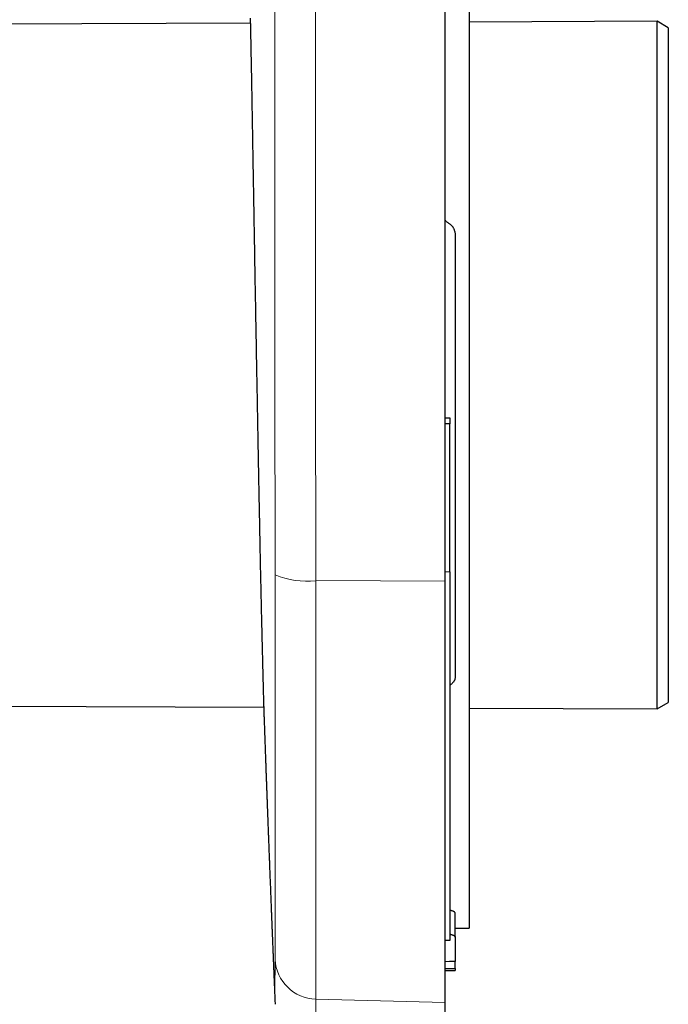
# Model space of a CAD drawing. Header units: millimetres. Extents: x 8 to 636, y 12 to 595.
# Tile 4 of 23: x 74 to 121, y 444 to 515. Entities that reach past the tile are written whole.
import ezdxf

# ---------------------------------------------------------------- set-up
doc = ezdxf.new("R2010")
doc.units = ezdxf.units.MM

msp = doc.modelspace()

# ---------------------------------------------------------------- linework, layer by layer
at = {"color": 7, "linetype": 'Continuous', "lineweight": 30}
for p, q in [((106.382, 587.25), (106.382, 449.603)), ((104.657, 474.494), (104.657, 561.506)), ((90.685, 514.544), (54.601, 514.387)), ((119.882, 514.671), (106.382, 514.613)), ((120.682, 514.21), (119.882, 514.671)), ((119.882, 465.328), (119.882, 514.671)), ((120.682, 514.21), (120.682, 465.79)), ((105.382, 499.345), (105.382, 467.611)), ((104.657, 486.224), (105.007, 486.224)), ((105.007, 486.224), (105.007, 485.776)), ((105.007, 485.776), (104.657, 485.776)), ((105.007, 475.164), (105.007, 485.776)), ((105.007, 475.164), (105.007, 448.709)), ((104.657, 444.259), (104.657, 474.494)), ((119.882, 465.328), (120.682, 465.79)), ((54.601, 465.613), (91.644, 465.452)), ((106.382, 465.387), (119.882, 465.328)), ((105.382, 448.956), (105.382, 450.669)), ((105.382, 449.603), (106.382, 449.603)), ((105.007, 448.709), (104.657, 448.709)), ((105.382, 448.956), (105.382, 447.202)), ((104.668, 447.188), (104.657, 447.188)), ((104.668, 446.696), (104.657, 446.696)), ((104.657, 446.554), (105.382, 446.566)), ((105.382, 446.707), (105.382, 447.202)), ((105.382, 446.707), (105.382, 446.566)), ((92.46, 444.138), (92.46, 444.141)), ((104.657, 441.064), (104.657, 444.259))]:
    msp.add_line(p, q, dxfattribs=at)
at = {"color": 8, "linetype": 'Continuous', "lineweight": 0}
for p, q in [((105.007, 475.164), (104.657, 475.164)), ((104.657, 474.494), (95.387, 474.53)), ((104.668, 447.188), (104.668, 446.696)), ((104.657, 444.259), (95.387, 444.499))]:
    msp.add_line(p, q, dxfattribs=at)
at = {"color": 7, "linetype": 'Continuous', "lineweight": 30, "flags": 128}
for points in [[(105.382, 447.202), (104.982, 447.195), (104.668, 447.188)], [(104.668, 446.696), (105.068, 446.702), (105.382, 446.707)]]:
    msp.add_lwpolyline(points, dxfattribs=at)
at = {"color": 8, "linetype": 'Continuous', "lineweight": 0}
for centre, radius, start, end in [((94.708, 480.139), 5.65, 246.63689, 276.89566), ((95.45, 447.484), 2.985, 182.55724, 268.79476)]:
    msp.add_arc(centre, radius, start, end, dxfattribs=at)
for points, knots in [([(92.468, 474.952), (92.463, 477.592), (92.452, 482.874), (92.446, 490.84), (92.445, 498.841), (92.446, 506.881), (92.448, 514.956), (92.448, 522.894), (92.446, 530.679), (92.444, 538.295), (92.444, 545.896), (92.449, 553.486), (92.46, 558.526), (92.465, 561.048)], [0, 0, 0, 0, 0.092554, 0.18522, 0.278075, 0.3712, 0.464675, 0.558444, 0.646756, 0.735, 0.823244, 0.911556, 1, 1, 1, 1]), ([(95.384, 561.47), (95.383, 561.133), (95.382, 560.451), (95.379, 559.415), (95.377, 558.355), (95.375, 557.27), (95.374, 556.161), (95.372, 555.026), (95.37, 553.901), (95.369, 552.785), (95.368, 551.681), (95.367, 550.555), (95.366, 549.409), (95.365, 548.242), (95.364, 547.006), (95.364, 545.698), (95.363, 544.318), (95.363, 543.074), (95.363, 541.973), (95.363, 541.256), (95.363, 540.77), (95.363, 540.518), (95.363, 540.264), (95.363, 540.012), (95.363, 539.772), (95.363, 538.736), (95.363, 536.902), (95.363, 534.338), (95.363, 531.853), (95.364, 529.447), (95.364, 527.04), (95.364, 524.633), (95.365, 522.239), (95.366, 519.86), (95.366, 517.494), (95.367, 515.127), (95.367, 512.92), (95.366, 510.872), (95.365, 509.059), (95.365, 507.835), (95.364, 507.201), (95.364, 507.1), (95.364, 507.019), (95.364, 506.956), (95.364, 506.891), (95.364, 506.793), (95.364, 506.66), (95.364, 506.447), (95.364, 506.177), (95.364, 505.846), (95.363, 505.493), (95.363, 505.118), (95.363, 504.72), (95.363, 504.31), (95.363, 503.886), (95.363, 503.451), (95.363, 502.996), (95.363, 502.522), (95.363, 502.018), (95.363, 501.482), (95.363, 500.915), (95.363, 500.326), (95.363, 499.714), (95.363, 499.081), (95.363, 498.453), (95.363, 497.833), (95.364, 497.221), (95.364, 496.707), (95.364, 496.311), (95.364, 496.048), (95.364, 495.808), (95.364, 495.576), (95.364, 494.903), (95.364, 493.799), (95.365, 492.272), (95.366, 490.783), (95.367, 489.332), (95.368, 487.918), (95.369, 486.529), (95.37, 485.163), (95.371, 483.822), (95.373, 482.506), (95.375, 481.248), (95.376, 480.049), (95.378, 478.906), (95.38, 477.783), (95.382, 476.68), (95.384, 475.598), (95.386, 474.884), (95.387, 474.53)], [0, 0, 0, 0, 0.011716, 0.02371, 0.035981, 0.048531, 0.061358, 0.074463, 0.087846, 0.100358, 0.113104, 0.126083, 0.139295, 0.152741, 0.166421, 0.182019, 0.19791, 0.214094, 0.224936, 0.235906, 0.2388, 0.241702, 0.244614, 0.247534, 0.250394, 0.252887, 0.283244, 0.3136, 0.341197, 0.368793, 0.39639, 0.423987, 0.451584, 0.478688, 0.505796, 0.532919, 0.560042, 0.581693, 0.603344, 0.622397, 0.623794, 0.62514, 0.625855, 0.626586, 0.627333, 0.628094, 0.62995, 0.631892, 0.635435, 0.639232, 0.643282, 0.647586, 0.652143, 0.656953, 0.66172, 0.666713, 0.671931, 0.677374, 0.683042, 0.6893, 0.695812, 0.702576, 0.709595, 0.716866, 0.724391, 0.731222, 0.73825, 0.745474, 0.748948, 0.751876, 0.754552, 0.757221, 0.759885, 0.777737, 0.795302, 0.812582, 0.829137, 0.84542, 0.861432, 0.877173, 0.892642, 0.907839, 0.922764, 0.936208, 0.949422, 0.962409, 0.975168, 0.987698, 1, 1, 1, 1]), ([(92.468, 447.35), (92.469, 447.446), (92.471, 447.638), (92.474, 448.041), (92.475, 448.528), (92.476, 449.105), (92.476, 449.767), (92.476, 450.512), (92.476, 451.338), (92.476, 452.242), (92.475, 453.223), (92.474, 454.281), (92.473, 455.414), (92.472, 456.617), (92.471, 457.883), (92.47, 459.207), (92.47, 460.588), (92.47, 462.023), (92.47, 463.512), (92.471, 465.049), (92.472, 466.626), (92.472, 468.235), (92.473, 469.872), (92.472, 471.538), (92.471, 473.232), (92.469, 474.378), (92.468, 474.952)], [0, 0, 0, 0, 0.041722, 0.083522, 0.125362, 0.167204, 0.209009, 0.250741, 0.292324, 0.333786, 0.375241, 0.416877, 0.458695, 0.500534, 0.542248, 0.583841, 0.625383, 0.666945, 0.708598, 0.750412, 0.792182, 0.833733, 0.875175, 0.916624, 0.958195, 1, 1, 1, 1]), ([(95.387, 474.53), (95.387, 473.782), (95.387, 472.288), (95.387, 470.082), (95.387, 467.914), (95.387, 465.795), (95.387, 463.733), (95.387, 461.736), (95.387, 459.812), (95.387, 457.969), (95.387, 456.215), (95.387, 454.556), (95.387, 453), (95.387, 451.552), (95.387, 450.218), (95.387, 449.004), (95.387, 447.915), (95.387, 446.955), (95.387, 446.128), (95.387, 445.439), (95.387, 444.879), (95.387, 444.626), (95.387, 444.499)], [0, 0, 0, 0, 0.05, 0.1, 0.15, 0.2, 0.25, 0.3, 0.35, 0.4, 0.45, 0.5, 0.55, 0.6, 0.65, 0.7, 0.75, 0.8, 0.85, 0.9, 0.95, 1, 1, 1, 1]), ([(92.46, 444.141), (92.46, 444.138), (92.461, 444.132), (92.457, 444.371), (92.453, 444.8), (92.451, 445.441), (92.454, 446.268), (92.463, 446.989), (92.468, 447.35)], [0, 0, 0, 0, 0.139551, 0.310958, 0.482564, 0.65451, 0.826941, 1, 1, 1, 1]), ([(95.387, 444.499), (95.386, 444.437), (95.384, 444.312), (95.382, 444.127), (95.38, 443.942), (95.378, 443.757), (95.376, 443.575), (95.375, 443.395), (95.374, 443.219), (95.373, 443.046), (95.372, 442.876), (95.372, 442.711), (95.371, 442.551), (95.371, 442.396), (95.371, 442.283), (95.372, 442.208), (95.372, 442.166), (95.372, 442.125), (95.372, 442.085), (95.372, 442.048), (95.372, 441.974), (95.373, 441.834), (95.374, 441.651), (95.375, 441.482), (95.376, 441.371), (95.377, 441.303), (95.378, 441.265), (95.379, 441.249), (95.379, 441.244), (95.379, 441.243), (95.379, 441.243), (95.379, 441.243), (95.379, 441.243), (95.379, 441.243), (95.379, 441.243), (95.379, 441.243), (95.379, 441.243), (95.379, 441.243)], [0, 0, 0, 0, 0.028807, 0.058584, 0.08933, 0.121045, 0.153729, 0.186773, 0.220753, 0.255667, 0.291516, 0.3283, 0.366018, 0.404672, 0.444261, 0.456051, 0.467922, 0.479873, 0.491904, 0.503574, 0.513665, 0.561234, 0.643137, 0.72504, 0.806942, 0.860999, 0.915055, 0.962624, 0.983555, 0.992764, 0.993798, 0.994831, 0.995865, 0.996899, 0.997933, 0.998966, 1, 1, 1, 1])]:
    msp.add_open_spline(points, degree=3, knots=knots, dxfattribs=at)
at = {"color": 7, "linetype": 'Continuous', "lineweight": 30}
for points, knots in [([(90.677, 514.9), (90.677, 514.894), (90.678, 514.881), (90.68, 514.777), (90.684, 514.604), (90.689, 514.354), (90.696, 514.022), (90.706, 513.576), (90.717, 512.99), (90.732, 512.237), (90.749, 511.345), (90.768, 510.31), (90.788, 509.197), (90.808, 508.031), (90.829, 506.834), (90.852, 505.536), (90.876, 504.14), (90.901, 502.648), (90.929, 501.064), (90.957, 499.394), (90.988, 497.643), (91.019, 495.82), (91.053, 493.931), (91.088, 491.989), (91.117, 490.414), (91.139, 489.23), (91.153, 488.449), (91.167, 487.669), (91.182, 486.891), (91.196, 486.117), (91.21, 485.346), (91.232, 484.133), (91.263, 482.495), (91.3, 480.533), (91.335, 478.696), (91.369, 476.988), (91.402, 475.36), (91.435, 473.822), (91.463, 472.587), (91.486, 471.618), (91.503, 470.885), (91.52, 470.199), (91.535, 469.562), (91.553, 468.844), (91.572, 468.083), (91.592, 467.328), (91.61, 466.652), (91.626, 466.078), (91.639, 465.625), (91.648, 465.313), (91.654, 465.147), (91.656, 465.083), (91.655, 465.1), (91.655, 465.1)], [0, 0, 0, 0, 0.016261, 0.03292, 0.049975, 0.067427, 0.085276, 0.103522, 0.12594, 0.148929, 0.17249, 0.196623, 0.221327, 0.242352, 0.263774, 0.285593, 0.307809, 0.330422, 0.353432, 0.376839, 0.400643, 0.424843, 0.449441, 0.474436, 0.499828, 0.50983, 0.519832, 0.529834, 0.539836, 0.549838, 0.55984, 0.569842, 0.597339, 0.624837, 0.649836, 0.674835, 0.699834, 0.724833, 0.749831, 0.764286, 0.778535, 0.792579, 0.806418, 0.820052, 0.842315, 0.864007, 0.88513, 0.909723, 0.933495, 0.956446, 0.978577, 0.999887, 1, 1, 1, 1]), ([(104.882, 500.211), (104.857, 500.227), (104.807, 500.257), (104.737, 500.312), (104.687, 500.356), (104.663, 500.383), (104.657, 500.389)], [0, 0, 0, 0, 0.304799, 0.610362, 0.919079, 1, 1, 1, 1]), ([(104.882, 500.211), (104.905, 500.197), (104.952, 500.168), (105.019, 500.117), (105.08, 500.063), (105.135, 500.005), (105.171, 499.961), (105.194, 499.929), (105.206, 499.912), (105.217, 499.895), (105.229, 499.878), (105.239, 499.86), (105.257, 499.83), (105.281, 499.784), (105.311, 499.718), (105.336, 499.649), (105.356, 499.577), (105.37, 499.505), (105.38, 499.427), (105.381, 499.373), (105.382, 499.345)], [0, 0, 0, 0, 0.076745, 0.156119, 0.238142, 0.309111, 0.381973, 0.401374, 0.420907, 0.44057, 0.460365, 0.480291, 0.500348, 0.560115, 0.62928, 0.707846, 0.772949, 0.843342, 0.919026, 1, 1, 1, 1]), ([(105.382, 467.611), (105.381, 467.584), (105.379, 467.532), (105.362, 467.459), (105.34, 467.396), (105.315, 467.345), (105.295, 467.311), (105.282, 467.291), (105.276, 467.281), (105.269, 467.271), (105.263, 467.262), (105.256, 467.254), (105.236, 467.228), (105.201, 467.187), (105.145, 467.133), (105.083, 467.085), (105.038, 467.053), (105.011, 467.038), (105.007, 467.036)], [0, 0, 0, 0, 0.124718, 0.238484, 0.341296, 0.4192, 0.489373, 0.506476, 0.523049, 0.539092, 0.554605, 0.569587, 0.584039, 0.689134, 0.791089, 0.889925, 0.98566, 1, 1, 1, 1]), ([(91.655, 465.103), (91.656, 465.084), (91.658, 465.011), (91.663, 464.885), (91.668, 464.721), (91.674, 464.552), (91.681, 464.373), (91.687, 464.183), (91.693, 464.008), (91.699, 463.856), (91.703, 463.733), (91.707, 463.618), (91.711, 463.511), (91.714, 463.413), (91.718, 463.317), (91.721, 463.22), (91.725, 463.115), (91.729, 463.004), (91.733, 462.876), (91.738, 462.732), (91.744, 462.57), (91.75, 462.398), (91.757, 462.22), (91.763, 462.04), (91.769, 461.868), (91.775, 461.705), (91.781, 461.553), (91.786, 461.399), (91.792, 461.244), (91.797, 461.091), (91.803, 460.934), (91.809, 460.776), (91.814, 460.619), (91.82, 460.47), (91.825, 460.324), (91.831, 460.177), (91.836, 460.028), (91.842, 459.881), (91.847, 459.734), (91.852, 459.587), (91.858, 459.445), (91.863, 459.307), (91.868, 459.17), (91.873, 459.024), (91.879, 458.87), (91.885, 458.708), (91.891, 458.538), (91.902, 458.257), (91.916, 457.866), (91.931, 457.474), (91.942, 457.188), (91.949, 457.012), (91.955, 456.844), (91.961, 456.684), (91.967, 456.533), (91.972, 456.39), (91.98, 456.18), (91.991, 455.898), (92.003, 455.582), (92.014, 455.302), (92.024, 455.057), (92.032, 454.841), (92.039, 454.654), (92.045, 454.497), (92.052, 454.331), (92.058, 454.158), (92.065, 453.98), (92.072, 453.796), (92.08, 453.602), (92.088, 453.399), (92.096, 453.192), (92.104, 452.987), (92.112, 452.784), (92.12, 452.582), (92.128, 452.383), (92.135, 452.194), (92.142, 452.013), (92.149, 451.836), (92.156, 451.663), (92.163, 451.491), (92.169, 451.325), (92.176, 451.163), (92.182, 451.006), (92.188, 450.853), (92.194, 450.704), (92.199, 450.571), (92.204, 450.453), (92.208, 450.345), (92.213, 450.233), (92.218, 450.114), (92.223, 449.987), (92.228, 449.855), (92.233, 449.719), (92.239, 449.578), (92.245, 449.43), (92.251, 449.277), (92.258, 449.1), (92.266, 448.903), (92.275, 448.691), (92.283, 448.49), (92.29, 448.299), (92.298, 448.119), (92.306, 447.916), (92.315, 447.685), (92.326, 447.418), (92.337, 447.145), (92.348, 446.865), (92.36, 446.578), (92.373, 446.266), (92.386, 445.928), (92.401, 445.562), (92.417, 445.187), (92.433, 444.777), (92.448, 444.427), (92.457, 444.205), (92.459, 444.141)], [0, 0, 0, 0, 0.002793, 0.010393, 0.018049, 0.02608, 0.034615, 0.043656, 0.053201, 0.059481, 0.065364, 0.070846, 0.075925, 0.080602, 0.084876, 0.089549, 0.094499, 0.099809, 0.105479, 0.112699, 0.120429, 0.12867, 0.137194, 0.145802, 0.154495, 0.161711, 0.168984, 0.176314, 0.183702, 0.191081, 0.198172, 0.206118, 0.21362, 0.220676, 0.227288, 0.23458, 0.241575, 0.248575, 0.255581, 0.262593, 0.26961, 0.275765, 0.282308, 0.289242, 0.296569, 0.304288, 0.312399, 0.320864, 0.344429, 0.368194, 0.376875, 0.385284, 0.393289, 0.400893, 0.408093, 0.414891, 0.421285, 0.438168, 0.455098, 0.466472, 0.478144, 0.490134, 0.49735, 0.504742, 0.512639, 0.521085, 0.529392, 0.538168, 0.547416, 0.557133, 0.567195, 0.576976, 0.586389, 0.59632, 0.605807, 0.614849, 0.623448, 0.631602, 0.640179, 0.648303, 0.656216, 0.663929, 0.671441, 0.678753, 0.685864, 0.692775, 0.697805, 0.702809, 0.708143, 0.713846, 0.719916, 0.726354, 0.732761, 0.739496, 0.746557, 0.753946, 0.761388, 0.772034, 0.782169, 0.791793, 0.800906, 0.809508, 0.817599, 0.830052, 0.842782, 0.855855, 0.869272, 0.883033, 0.897138, 0.914195, 0.931718, 0.949706, 0.96816, 0.990732, 1, 1, 1, 1]), ([(105.088, 450.858), (105.069, 450.86), (105.043, 450.863), (105.015, 450.867), (105.007, 450.868)], [0, 0, 0, 0, 0.755106, 1, 1, 1, 1]), ([(105.382, 450.669), (105.381, 450.676), (105.38, 450.691), (105.369, 450.712), (105.357, 450.727), (105.347, 450.738), (105.339, 450.745), (105.331, 450.751), (105.323, 450.758), (105.315, 450.764), (105.296, 450.776), (105.264, 450.795), (105.211, 450.818), (105.153, 450.839), (105.109, 450.852), (105.088, 450.858)], [0, 0, 0, 0, 0.110225, 0.212642, 0.307251, 0.342289, 0.376122, 0.40875, 0.440173, 0.470391, 0.499405, 0.632684, 0.760523, 0.882951, 1, 1, 1, 1]), ([(105.007, 449.161), (105.011, 449.161), (105.038, 449.156), (105.08, 449.145), (105.135, 449.13), (105.171, 449.119), (105.194, 449.11), (105.206, 449.106), (105.217, 449.102), (105.229, 449.097), (105.239, 449.092), (105.257, 449.084), (105.281, 449.072), (105.311, 449.055), (105.338, 449.035), (105.362, 449.011), (105.379, 448.985), (105.381, 448.966), (105.382, 448.956)], [0, 0, 0, 0, 0.014425, 0.110227, 0.193116, 0.278218, 0.300879, 0.323692, 0.346659, 0.369778, 0.393051, 0.416478, 0.486284, 0.567068, 0.658831, 0.761575, 0.875298, 1, 1, 1, 1])]:
    msp.add_open_spline(points, degree=3, knots=knots, dxfattribs=at)

doc.saveas('drawing.dxf')
